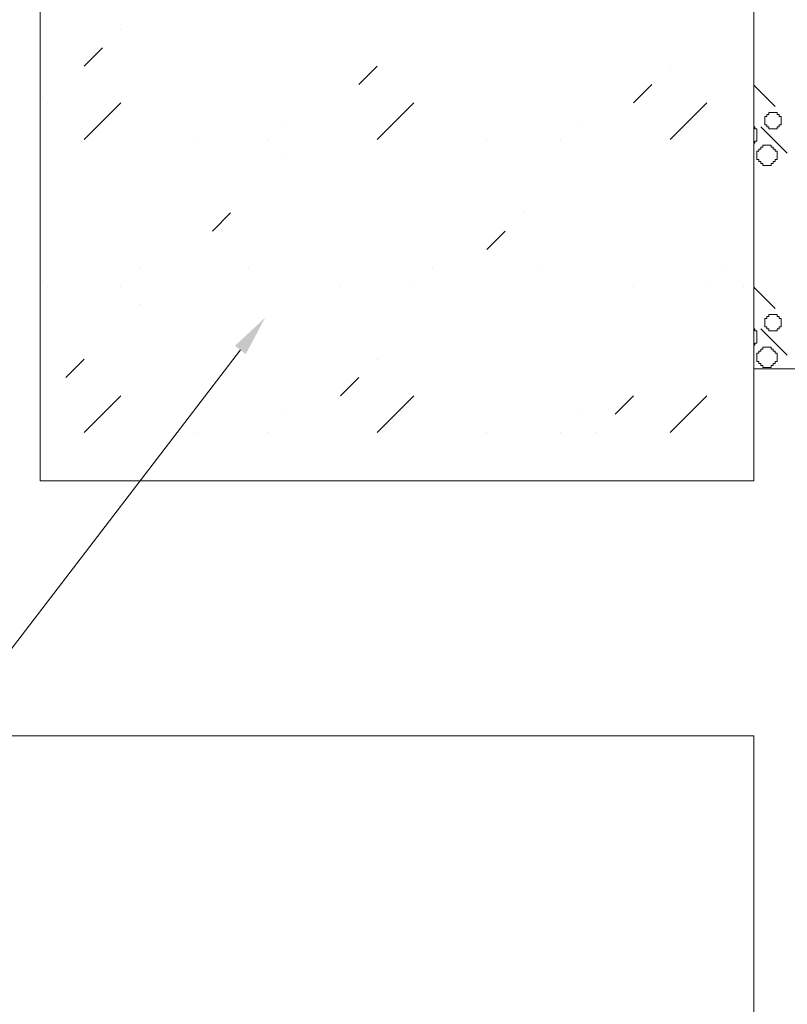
# Model space of a CAD drawing. Header units: millimetres. Extents: x -2274 to 12297, y -16157 to 26321.
# Tile 164 of 256: x -1772 to -1697, y -935 to -839. Entities that reach past the tile are written whole.
import ezdxf

# ---------------------------------------------------------------- set-up
doc = ezdxf.new("R2010")
doc.units = ezdxf.units.MM
for name, color, linetype in [('- niebieska cienka - izolacja', 120, 'Continuous'), ('- niebieska gruba', 161, 'Continuous'), ('_PROJEKTOWANE', 5, 'Continuous')]:
    doc.layers.add(name, color=color, linetype=linetype)
doc.layers.add('-ŚCIANY NOŚNE', color=4, linetype='Continuous', lineweight=53)

msp = doc.modelspace()

# ---------------------------------------------------------------- linework, layer by layer
at = {"layer": '- niebieska cienka - izolacja', "color": 253, "linetype": 'Continuous', "lineweight": 13}
for p, q in [((-1700, -845.195), (-1697.911, -847.284)), ((-1700, -845.195), (-1697.911, -847.284)), ((-1698.911, -848.483), (-1698.911, -848.283)), ((-1698.911, -848.283), (-1698.711, -848.283)), ((-1698.911, -848.683), (-1698.911, -848.483)), ((-1698.711, -848.083), (-1698.511, -848.083)), ((-1698.711, -848.283), (-1698.711, -848.083)), ((-1698.511, -848.083), (-1698.511, -847.883)), ((-1698.511, -847.883), (-1698.311, -847.883)), ((-1698.311, -847.883), (-1698.111, -847.883)), ((-1698.111, -847.883), (-1697.911, -847.883)), ((-1697.911, -847.883), (-1697.711, -847.883)), ((-1697.711, -848.083), (-1697.711, -847.883)), ((-1697.711, -848.083), (-1697.511, -848.083)), ((-1697.511, -848.283), (-1697.511, -848.083)), ((-1697.511, -848.283), (-1697.311, -848.283)), ((-1697.311, -848.483), (-1697.311, -848.283)), ((-1697.311, -848.683), (-1697.311, -848.483)), ((-1700, -849.283), (-1699.911, -849.283)), ((-1699.911, -849.483), (-1699.911, -849.283)), ((-1699.911, -849.483), (-1699.711, -849.483)), ((-1699.711, -849.683), (-1699.711, -849.483)), ((-1699.313, -849.282), (-1696.713, -851.882)), ((-1699.313, -849.282), (-1696.713, -851.882)), ((-1698.911, -848.883), (-1698.911, -848.683)), ((-1698.911, -849.083), (-1698.911, -848.883)), ((-1698.911, -849.083), (-1698.711, -849.083)), ((-1698.711, -849.283), (-1698.711, -849.083)), ((-1698.711, -849.283), (-1698.511, -849.283)), ((-1698.511, -849.483), (-1698.511, -849.283)), ((-1698.511, -849.483), (-1698.311, -849.483)), ((-1698.311, -849.483), (-1698.111, -849.483)), ((-1698.111, -849.483), (-1697.911, -849.483)), ((-1697.911, -849.483), (-1697.711, -849.483)), ((-1697.711, -849.283), (-1697.511, -849.283)), ((-1697.711, -849.483), (-1697.711, -849.283)), ((-1697.511, -849.083), (-1697.311, -849.083)), ((-1697.511, -849.283), (-1697.511, -849.083)), ((-1697.311, -848.883), (-1697.311, -848.683)), ((-1697.311, -849.083), (-1697.311, -848.883)), ((-1699.711, -849.883), (-1699.711, -849.683)), ((-1699.711, -850.083), (-1699.711, -849.883)), ((-1699.711, -850.283), (-1699.711, -850.083)), ((-1699.711, -850.483), (-1699.711, -850.283)), ((-1699.711, -850.683), (-1699.711, -850.483)), ((-1700, -850.883), (-1699.911, -850.883)), ((-1699.911, -850.683), (-1699.711, -850.683)), ((-1699.911, -850.883), (-1699.911, -850.683)), ((-1699.311, -851.283), (-1699.111, -851.283)), ((-1699.311, -851.483), (-1699.311, -851.283)), ((-1699.111, -851.083), (-1698.911, -851.083)), ((-1699.111, -851.283), (-1699.111, -851.083)), ((-1698.911, -851.083), (-1698.711, -851.083)), ((-1698.711, -851.083), (-1698.511, -851.083)), ((-1698.511, -851.083), (-1698.311, -851.083)), ((-1698.311, -851.283), (-1698.311, -851.083)), ((-1698.311, -851.283), (-1698.111, -851.283)), ((-1698.111, -851.483), (-1698.111, -851.283)), ((-1699.711, -851.683), (-1699.511, -851.683)), ((-1699.711, -851.883), (-1699.711, -851.683)), ((-1699.711, -852.083), (-1699.711, -851.883)), ((-1699.711, -852.283), (-1699.711, -852.083)), ((-1699.711, -852.483), (-1699.711, -852.283)), ((-1699.511, -851.683), (-1699.511, -851.483)), ((-1699.511, -851.483), (-1699.311, -851.483)), ((-1698.111, -851.483), (-1697.911, -851.483)), ((-1697.911, -851.683), (-1697.911, -851.483)), ((-1697.911, -851.683), (-1697.711, -851.683)), ((-1697.711, -851.883), (-1697.711, -851.683)), ((-1697.711, -852.083), (-1697.711, -851.883)), ((-1697.711, -852.283), (-1697.711, -852.083)), ((-1697.711, -852.483), (-1697.711, -852.283)), ((-1699.711, -852.483), (-1699.511, -852.483)), ((-1699.511, -852.683), (-1699.511, -852.483)), ((-1699.511, -852.683), (-1699.311, -852.683)), ((-1699.311, -852.883), (-1699.311, -852.683)), ((-1699.311, -852.883), (-1699.111, -852.883)), ((-1699.111, -853.083), (-1699.111, -852.883)), ((-1699.111, -853.083), (-1698.911, -853.083)), ((-1698.911, -853.083), (-1698.711, -853.083)), ((-1698.711, -853.083), (-1698.511, -853.083)), ((-1698.511, -853.083), (-1698.311, -853.083)), ((-1698.311, -853.083), (-1698.311, -852.883)), ((-1698.311, -852.883), (-1698.111, -852.883)), ((-1698.111, -852.883), (-1698.111, -852.683)), ((-1698.111, -852.683), (-1697.911, -852.683)), ((-1697.911, -852.683), (-1697.911, -852.483)), ((-1697.911, -852.483), (-1697.711, -852.483)), ((-1700, -864.995), (-1697.911, -867.084)), ((-1700, -864.995), (-1697.911, -867.084)), ((-1698.511, -867.883), (-1698.511, -867.683)), ((-1698.511, -867.683), (-1698.311, -867.683)), ((-1698.311, -867.683), (-1698.111, -867.683)), ((-1698.111, -867.683), (-1697.911, -867.683)), ((-1697.911, -867.683), (-1697.711, -867.683)), ((-1697.711, -867.883), (-1697.711, -867.683)), ((-1698.911, -868.283), (-1698.911, -868.083)), ((-1698.911, -868.083), (-1698.711, -868.083)), ((-1698.911, -868.483), (-1698.911, -868.283)), ((-1698.911, -868.683), (-1698.911, -868.483)), ((-1698.911, -868.883), (-1698.911, -868.683)), ((-1698.711, -867.883), (-1698.511, -867.883)), ((-1698.711, -868.083), (-1698.711, -867.883)), ((-1697.711, -867.883), (-1697.511, -867.883)), ((-1697.511, -868.083), (-1697.511, -867.883)), ((-1697.511, -868.083), (-1697.311, -868.083)), ((-1697.311, -868.283), (-1697.311, -868.083)), ((-1697.311, -868.483), (-1697.311, -868.283)), ((-1697.311, -868.683), (-1697.311, -868.483)), ((-1697.311, -868.883), (-1697.311, -868.683)), ((-1700, -869.083), (-1699.911, -869.083)), ((-1699.911, -869.283), (-1699.911, -869.083)), ((-1699.911, -869.283), (-1699.711, -869.283)), ((-1699.711, -869.483), (-1699.711, -869.283)), ((-1699.711, -869.683), (-1699.711, -869.483)), ((-1699.711, -869.883), (-1699.711, -869.683)), ((-1699.313, -869.082), (-1696.713, -871.682)), ((-1699.313, -869.082), (-1696.713, -871.682)), ((-1698.911, -868.883), (-1698.711, -868.883)), ((-1698.711, -869.083), (-1698.711, -868.883)), ((-1698.711, -869.083), (-1698.511, -869.083)), ((-1698.511, -869.283), (-1698.511, -869.083)), ((-1698.511, -869.283), (-1698.311, -869.283)), ((-1698.311, -869.283), (-1698.111, -869.283)), ((-1698.111, -869.283), (-1697.911, -869.283)), ((-1697.911, -869.283), (-1697.711, -869.283)), ((-1697.711, -869.083), (-1697.511, -869.083)), ((-1697.711, -869.283), (-1697.711, -869.083)), ((-1697.511, -868.883), (-1697.311, -868.883)), ((-1697.511, -869.083), (-1697.511, -868.883)), ((-1700, -870.683), (-1699.911, -870.683)), ((-1699.911, -870.483), (-1699.711, -870.483)), ((-1699.911, -870.683), (-1699.911, -870.483)), ((-1699.711, -870.083), (-1699.711, -869.883)), ((-1699.711, -870.283), (-1699.711, -870.083)), ((-1699.711, -870.483), (-1699.711, -870.283)), ((-1699.711, -871.483), (-1699.511, -871.483)), ((-1699.711, -871.683), (-1699.711, -871.483)), ((-1699.711, -871.883), (-1699.711, -871.683)), ((-1699.511, -871.483), (-1699.511, -871.283)), ((-1699.511, -871.283), (-1699.311, -871.283)), ((-1699.311, -871.083), (-1699.111, -871.083)), ((-1699.311, -871.283), (-1699.311, -871.083)), ((-1699.111, -870.883), (-1698.911, -870.883)), ((-1699.111, -871.083), (-1699.111, -870.883)), ((-1698.911, -870.883), (-1698.711, -870.883)), ((-1698.711, -870.883), (-1698.511, -870.883)), ((-1698.511, -870.883), (-1698.311, -870.883)), ((-1698.311, -871.083), (-1698.311, -870.883)), ((-1698.311, -871.083), (-1698.111, -871.083)), ((-1698.111, -871.283), (-1698.111, -871.083)), ((-1698.111, -871.283), (-1697.911, -871.283)), ((-1697.911, -871.483), (-1697.911, -871.283)), ((-1697.911, -871.483), (-1697.711, -871.483)), ((-1697.711, -871.683), (-1697.711, -871.483)), ((-1697.711, -871.883), (-1697.711, -871.683)), ((-1699.711, -872.083), (-1699.711, -871.883)), ((-1699.711, -872.283), (-1699.711, -872.083)), ((-1699.711, -872.283), (-1699.511, -872.283)), ((-1699.511, -872.483), (-1699.511, -872.283)), ((-1699.511, -872.483), (-1699.311, -872.483)), ((-1699.311, -872.683), (-1699.311, -872.483)), ((-1699.311, -872.683), (-1699.111, -872.683)), ((-1699.111, -872.883), (-1699.111, -872.683)), ((-1698.311, -872.883), (-1698.311, -872.683)), ((-1698.311, -872.683), (-1698.111, -872.683)), ((-1698.111, -872.683), (-1698.111, -872.483)), ((-1698.111, -872.483), (-1697.911, -872.483)), ((-1697.911, -872.483), (-1697.911, -872.283)), ((-1697.911, -872.283), (-1697.711, -872.283)), ((-1697.711, -872.083), (-1697.711, -871.883)), ((-1697.711, -872.283), (-1697.711, -872.083)), ((-1699.111, -872.883), (-1698.911, -872.883)), ((-1698.911, -872.883), (-1698.711, -872.883)), ((-1698.711, -872.883), (-1698.511, -872.883)), ((-1698.511, -872.883), (-1698.311, -872.883))]:
    msp.add_line(p, q, dxfattribs=at)
at = {"layer": '- niebieska cienka - izolacja', "color": 253, "linetype": 'ByBlock', "lineweight": 13}
msp.add_line((-1750.367, -871.168), (-1882.5, -1043.383), dxfattribs=at)
at = {"layer": '- niebieska cienka - izolacja', "color": 253, "lineweight": 13}
msp.add_solid([(-1750.895, -870.762), (-1747.932, -867.995), (-1749.838, -871.574)], dxfattribs=at)
at = {"layer": '- niebieska gruba', "color": 253, "lineweight": 13}
msp.add_line((-1700, -873), (-1700, -795), dxfattribs=at)
at = {"layer": '-ŚCIANY NOŚNE', "color": 253, "lineweight": 13}
for p, q in [((-1770, -784), (-1770, -884)), ((-1700, -884), (-1700, -873)), ((-1700, -873), (-1681, -873)), ((-1770, -884), (-1700, -884)), ((-1795, -909), (-1770, -909)), ((-1770, -909), (-1700, -909)), ((-1700, -909), (-1700, -939))]:
    msp.add_line(p, q, dxfattribs=at)
at = {"layer": '_PROJEKTOWANE', "color": 253, "linetype": 'Continuous', "lineweight": 13}
for p, q in [((-1762.094, -839.753), (-1762.094, -839.753)), ((-1765.686, -843.345), (-1763.89, -841.549)), ((-1738.745, -845.142), (-1736.949, -843.345)), ((-1736.949, -843.345), (-1736.949, -843.345)), ((-1708.212, -843.345), (-1708.212, -843.345)), ((-1711.804, -846.938), (-1710.008, -845.142)), ((-1769.278, -846.938), (-1769.278, -846.938)), ((-1765.686, -850.53), (-1762.094, -846.938)), ((-1736.949, -850.53), (-1733.357, -846.938)), ((-1711.804, -846.938), (-1711.804, -846.938)), ((-1708.212, -850.53), (-1704.62, -846.938)), ((-1763.89, -848.734), (-1763.89, -848.734)), ((-1745.929, -848.734), (-1745.929, -848.734)), ((-1735.153, -848.734), (-1735.153, -848.734)), ((-1717.193, -848.734), (-1717.193, -848.734)), ((-1706.416, -848.734), (-1706.416, -848.734)), ((-1754.91, -850.53), (-1754.91, -850.53)), ((-1747.725, -850.53), (-1747.725, -850.53)), ((-1726.173, -850.53), (-1726.173, -850.53)), ((-1718.989, -850.53), (-1718.989, -850.53)), ((-1745.929, -852.326), (-1745.929, -852.326)), ((-1753.114, -859.51), (-1751.318, -857.714)), ((-1751.318, -857.714), (-1751.318, -857.714)), ((-1722.581, -857.714), (-1722.581, -857.714)), ((-1726.173, -861.306), (-1724.377, -859.51)), ((-1726.173, -861.306), (-1726.173, -861.306)), ((-1760.298, -863.102), (-1760.298, -863.102)), ((-1749.521, -863.102), (-1749.521, -863.102)), ((-1731.561, -863.102), (-1731.561, -863.102)), ((-1720.785, -863.102), (-1720.785, -863.102)), ((-1702.824, -863.102), (-1702.824, -863.102)), ((-1769.278, -864.898), (-1769.278, -864.898)), ((-1762.094, -864.898), (-1762.094, -864.898)), ((-1740.541, -864.898), (-1740.541, -864.898)), ((-1733.357, -864.898), (-1733.357, -864.898)), ((-1711.804, -864.898), (-1711.804, -864.898)), ((-1704.62, -864.898), (-1704.62, -864.898)), ((-1701.028, -864.898), (-1701.028, -864.898)), ((-1760.298, -866.694), (-1760.298, -866.694)), ((-1767.482, -873.878), (-1765.686, -872.082)), ((-1765.686, -872.082), (-1765.686, -872.082)), ((-1736.949, -872.082), (-1736.949, -872.082)), ((-1740.541, -875.674), (-1738.745, -873.878)), ((-1765.686, -879.267), (-1762.094, -875.674)), ((-1740.541, -875.674), (-1740.541, -875.674)), ((-1736.949, -879.267), (-1733.357, -875.674)), ((-1713.6, -877.47), (-1711.804, -875.674)), ((-1708.212, -879.267), (-1704.62, -875.674)), ((-1763.89, -877.47), (-1763.89, -877.47)), ((-1745.929, -877.47), (-1745.929, -877.47)), ((-1735.153, -877.47), (-1735.153, -877.47)), ((-1717.193, -877.47), (-1717.193, -877.47)), ((-1713.6, -877.47), (-1713.6, -877.47)), ((-1706.416, -877.47), (-1706.416, -877.47)), ((-1754.91, -879.267), (-1754.91, -879.267)), ((-1747.725, -879.267), (-1747.725, -879.267)), ((-1726.173, -879.267), (-1726.173, -879.267)), ((-1718.989, -879.267), (-1718.989, -879.267)), ((-1715.397, -879.267), (-1715.397, -879.267))]:
    msp.add_line(p, q, dxfattribs=at)

doc.saveas('drawing.dxf')
